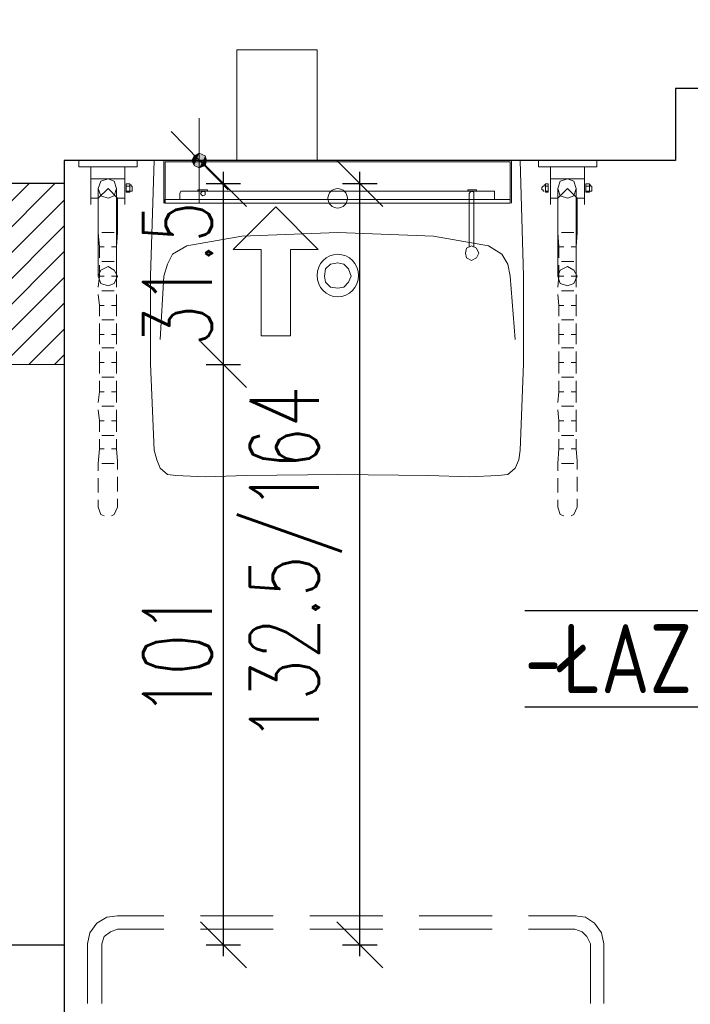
# Model space of a CAD drawing. Header units: millimetres. Extents: x -1147 to 4913, y -2332 to 921.
# Tile 22 of 119: x -12 to 105, y -189 to -18. Entities that reach past the tile are written whole.
import ezdxf

# ---------------------------------------------------------------- set-up
doc = ezdxf.new("R2010")
doc.units = ezdxf.units.MM
doc.header["$LTSCALE"] = 0.2
for name, color, linetype in [('A-KOMENTWYM', 30, 'Continuous'), ('A-opis', 7, 'Continuous'), ('A-widok', 41, 'Continuous'), ('A-ściany', 140, 'Continuous'), ('C00-00-00', 7, 'Continuous')]:
    doc.layers.add(name, color=color, linetype=linetype)
doc.layers.add('C97-97-97', color=7, linetype='Continuous', true_color=0x979797)
doc.styles.add('Arch-Dim', font='romans.shx', dxfattribs={"width": 0.75})
doc.styles.add('TXT', font='romans.shx', dxfattribs={"width": 0.7})
doc.dimstyles.new('1-50', dxfattribs={"dimtxt": 12, "dimasz": 8, "dimexe": 3, "dimexo": 0, "dimgap": 2, "dimtad": 1, "dimrnd": 0.5, "dimzin": 12, "dimdsep": 46, "dimtxsty": 'TXT', "dimblk": 'OBLIQUE', "dimcen": 0.125, "dimdle": 2, "dimclrd": 256, "dimclre": 256, "dimclrt": 7, "dimazin": 0, "dimtfac": 1, "dimtix": 1, "dimtmove": 1, "dimatfit": 2, "dimfxl": 3, "dimfxlon": 1, "dimtvp": 10, "dimtolj": 1, "dimtzin": 0, "dimarcsym": 0})

# ---------------------------------------------------------------- blocks, each defined once
blk = doc.blocks.new('_Oblique')
at = {"color": 0, "linetype": 'ByBlock', "lineweight": -2}
blk.add_line((-0.5, -0.5), (0.5, 0.5), dxfattribs=at)
blk = doc.blocks.new('*D1572')
at = {"layer": 'A-KOMENTWYM', "lineweight": -2}
for p, q in [((23.24, -181), (23.24, -76)), ((20.24, -78), (26.24, -78)), ((20.24, -179), (26.24, -179))]:
    blk.add_line(p, q, dxfattribs=at)
at = {"layer": 'Defpoints', "color": 0}
for p in [(-4.5, -78), (23.24, -78), (-4.5, -179)]:
    blk.add_point(p, dxfattribs=at)
at = {"layer": 'A-KOMENTWYM', "lineweight": -2, "xscale": 8, "yscale": 8, "zscale": 8}
for p, rotation in [((23.24, -78), 90), ((23.24, -179), 270)]:
    blk.add_blockref('_Oblique', p, dxfattribs=dict(at, rotation=rotation))
at = {"layer": 'A-KOMENTWYM', "color": 7, "insert": (15.24, -128.5), "char_height": 12, "attachment_point": 5, "rotation": 90, "style": 'TXT'}
blk.add_mtext('\\A1;101', dxfattribs=at)
blk = doc.blocks.new('*D1573')
at = {"layer": 'A-KOMENTWYM', "lineweight": -2}
for p, q in [((23.24, -80), (23.24, -44.5)), ((20.24, -46.5), (26.24, -46.5)), ((20.24, -78), (26.24, -78))]:
    blk.add_line(p, q, dxfattribs=at)
at = {"layer": 'Defpoints', "color": 0}
for p in [(-4.5, -46.5), (23.24, -46.5), (-4.5, -78)]:
    blk.add_point(p, dxfattribs=at)
at = {"layer": 'A-KOMENTWYM', "lineweight": -2, "xscale": 8, "yscale": 8, "zscale": 8}
for p, rotation in [((23.24, -46.5), 90), ((23.24, -78), 270)]:
    blk.add_blockref('_Oblique', p, dxfattribs=dict(at, rotation=rotation))
at = {"layer": 'A-KOMENTWYM', "color": 7, "insert": (15.24, -62.25), "char_height": 12, "attachment_point": 5, "rotation": 90, "style": 'TXT'}
blk.add_mtext('\\A1;31.5', dxfattribs=at)
blk = doc.blocks.new('*D1574')
at = {"layer": 'A-KOMENTWYM', "lineweight": -2}
for p, q in [((46.98, -181), (46.98, -44.5)), ((43.98, -46.5), (49.98, -46.5)), ((43.98, -179), (49.98, -179))]:
    blk.add_line(p, q, dxfattribs=at)
at = {"layer": 'Defpoints', "color": 0}
for p in [(-4.5, -46.5), (46.98, -46.5), (-4.5, -179)]:
    blk.add_point(p, dxfattribs=at)
at = {"layer": 'A-KOMENTWYM', "lineweight": -2, "xscale": 8, "yscale": 8, "zscale": 8}
for p, rotation in [((46.98, -46.5), 90), ((46.98, -179), 270)]:
    blk.add_blockref('_Oblique', p, dxfattribs=dict(at, rotation=rotation))
at = {"layer": 'A-KOMENTWYM', "color": 7, "insert": (35.86, -112.75), "char_height": 12, "attachment_point": 5, "rotation": 90, "style": 'TXT'}
blk.add_mtext('\\A1;132.5/164', dxfattribs=at)

msp = doc.modelspace()

# ---------------------------------------------------------------- hatches: boundary and pattern name
at = {"layer": 'A-ściany', "transparency": 33554687}
h = msp.add_hatch(dxfattribs=at)
h.set_pattern_fill('ANSI31', color=14)
h.paths.add_polyline_path([(-41, -46.5), (-4.5, -46.5), (-4.5, -78.003), (-40.999, -78.003)])
at = {"layer": 'C00-00-00'}
h = msp.add_hatch(color=256, dxfattribs=at)
h.dxf.hatch_style = 2
h.paths.add_polyline_path([(17.752, -42.537), (18.161, -43.384), (18.161, -41.69)])
h = msp.add_hatch(color=256, dxfattribs=at)
h.dxf.hatch_style = 2
h.paths.add_polyline_path([(18.161, -43.384), (19.02, -43.809), (19.02, -41.269)])
h = msp.add_hatch(color=256, dxfattribs=at)
h.dxf.hatch_style = 2
h.paths.add_polyline_path([(18.161, -43.384), (18.161, -41.69), (19.02, -41.269)])
h = msp.add_hatch(color=256, dxfattribs=at)
h.dxf.hatch_style = 2
h.paths.add_polyline_path([(19.02, -43.809), (19.02, -41.269), (20.084, -41.69)])
h = msp.add_hatch(color=256, dxfattribs=at)
h.dxf.hatch_style = 2
h.paths.add_polyline_path([(19.02, -43.809), (20.084, -43.384), (20.084, -41.69)])
h = msp.add_hatch(color=256, dxfattribs=at)
h.dxf.hatch_style = 2
h.paths.add_polyline_path([(20.084, -43.384), (20.084, -41.69), (20.288, -42.537)])

# ---------------------------------------------------------------- linework, layer by layer
at = {"layer": 'A-widok'}
msp.add_line((-4.5, -46.5), (-4.5, -179), dxfattribs=at)
at = {"layer": 'A-ściany'}
msp.add_line((-41, -179), (-4.5, -179), dxfattribs=at)
for points in [[(-41, 3.75), (-4.5, 3.75), (-4.5, 0), (116.17, 0), (116.17, -30), (101.976, -30), (101.976, -42.537), (-4.5, -42.5), (-4.5, -46.5), (-41, -46.5)], [(234.058, -276.006), (-4.5, -276.006), (-4.5, -367.87), (-41, -367.87), (-41, -179), (-4.5, -179), (-4.5, -263.943), (218.841, -263.943), (218.841, -247.434), (234.058, -247.434), (234.058, -111.965), (219.045, -111.965), (219.045, -0.421), (259.051, -0.421), (259.051, -307.969), (234.058, -307.969)]]:
    msp.add_lwpolyline(points, close=True, dxfattribs=at)
at = {"layer": 'A-ściany', "lineweight": 0}
msp.add_lwpolyline([(-41, -46.5), (-4.5, -46.5), (-4.5, -78.003), (-40.999, -78.003)], close=True, dxfattribs=at)
at = {"layer": 'C00-00-00', "lineweight": 0}
for points in [[(25.565, -23.275), (39.555, -23.275), (39.555, -42.537), (25.565, -42.537), (25.565, -23.275), (31.087, -23.275)], [(25.565, -26.453), (25.565, -23.275)], [(34.237, -23.275), (39.555, -23.275), (39.555, -26.453)], [(25.565, -35.976), (25.565, -29.627)], [(39.555, -29.627), (39.555, -35.976)], [(19.02, -49.945), (19.02, -35.129)], [(14.153, -37.461), (24.093, -47.617)], [(31.087, -42.537), (25.565, -42.537), (25.565, -39.15)], [(39.555, -39.15), (39.555, -42.537), (34.237, -42.537)], [(43.154, -42.537), (11.167, -42.537), (10.553, -62.646), (10.553, -77.887), (11.167, -92.915), (11.617, -94.609), (12.23, -96.09), (13.498, -97.149), (14.971, -97.362), (20.084, -97.57), (27.283, -97.362), (43.154, -97.149)], [(26.629, -42.537), (11.617, -42.537)], [(12.885, -49.945), (12.885, -42.537), (73.424, -42.537), (73.424, -49.945)], [(13.089, -49.945), (13.089, -42.75), (73.178, -42.75), (73.178, -49.945)], [(43.154, -42.537), (74.896, -42.537), (75.51, -62.646)], [(0.163, -43.596), (0.163, -50.157)], [(6.094, -43.596), (6.094, -50.157)], [(80.173, -43.596), (80.173, -50.157)], [(86.104, -43.596), (86.104, -50.157)], [(0.163, -45.715), (6.094, -45.715)], [(80.173, -45.715), (86.104, -45.715)], [(1.431, -55.238), (1.431, -49.102), (3.149, -47.409), (4.826, -49.102)], [(1.431, -47.409), (1.431, -62.646)], [(4.622, -47.409), (4.622, -62.646)], [(6.953, -46.983), (6.299, -46.983)], [(6.953, -47.83), (6.299, -47.83)], [(6.953, -46.771), (7.158, -46.771), (7.158, -46.983), (7.362, -46.983), (7.362, -47.83), (6.953, -47.83)], [(16.034, -47.83), (15.83, -47.83), (15.625, -48.255)], [(16.034, -47.83), (70.029, -47.83)], [(66.838, -57.565), (66.838, -48.043), (66.429, -47.83), (66.225, -48.043), (66.02, -48.255)], [(70.438, -48.255), (70.438, -47.83), (70.029, -47.83)], [(79.355, -46.771), (79.11, -46.771), (79.11, -46.983), (78.905, -46.983), (78.701, -47.196), (78.701, -47.617), (78.905, -47.617), (78.905, -47.83), (79.11, -47.83)], [(79.355, -46.983), (79.764, -46.983)], [(79.355, -47.83), (79.764, -47.83)], [(81.441, -55.238), (81.441, -49.102), (83.159, -47.409), (84.836, -49.102)], [(81.441, -47.409), (81.441, -62.646)], [(84.632, -47.409), (84.632, -62.646)], [(86.963, -46.983), (86.309, -46.983)], [(86.963, -47.83), (86.309, -47.83)], [(86.963, -46.771), (87.168, -46.771), (87.168, -46.983), (87.372, -46.983), (87.372, -47.83), (86.963, -47.83)], [(0.163, -49.102), (1.431, -49.102)], [(4.826, -49.102), (4.826, -55.025)], [(4.826, -49.102), (6.094, -49.102)], [(66.02, -57.565), (66.02, -48.255)], [(70.438, -49.311), (70.438, -48.255)], [(70.438, -48.255), (70.438, -49.311)], [(80.173, -49.102), (81.441, -49.102)], [(84.836, -49.102), (84.836, -55.025)], [(84.836, -49.102), (86.104, -49.102)], [(34.891, -57.991), (39.759, -57.991), (32.355, -50.583), (24.952, -57.991)], [(14.357, -58.837), (16.893, -57.357), (26.424, -55.663), (43.154, -55.025)], [(74.037, -73.653), (73.178, -62.646), (72.769, -60.531), (71.706, -58.837), (69.374, -57.357), (59.843, -55.663), (43.154, -55.025)], [(34.891, -57.991), (34.891, -73.019), (29.819, -73.019), (29.819, -57.991), (24.952, -57.991)], [(14.357, -58.837), (13.498, -60.531), (12.885, -62.646)], [(12.885, -62.646), (12.23, -73.653)], [(74.896, -92.915), (75.51, -77.887), (75.51, -62.646)], [(74.692, -94.609), (74.896, -92.915)], [(71.092, -97.362), (72.769, -97.149), (74.037, -96.09), (74.692, -94.609)], [(71.092, -97.362), (66.02, -97.57), (59.025, -97.362), (43.154, -97.149)], [(-0.45, -178.853), (-0.041, -176.946), (1.227, -175.253), (2.945, -174.193), (4.826, -173.985)], [(4.826, -173.985), (12.885, -173.985)], [(19.225, -173.985), (31.905, -173.985)], [(38.287, -173.985), (50.967, -173.985)], [(57.307, -173.985), (70.029, -173.985)], [(76.369, -173.985), (84.632, -173.985)], [(84.427, -173.985), (86.309, -174.193), (87.822, -175.253), (89.09, -176.946), (89.5, -178.853)], [(2.086, -178.853), (2.495, -177.58), (3.558, -176.734), (4.826, -176.312)], [(12.885, -176.312), (4.826, -176.312)], [(31.905, -176.312), (19.225, -176.312)], [(50.967, -176.312), (38.287, -176.312)], [(70.029, -176.312), (57.307, -176.312)], [(84.427, -176.312), (76.369, -176.312)], [(84.427, -176.312), (85.695, -176.734), (86.513, -177.58), (87.168, -178.853)], [(-0.45, -178.853), (-0.45, -189.226)], [(2.086, -189.226), (2.086, -178.853)], [(87.168, -189.226), (87.168, -178.853)], [(89.5, -178.853), (89.5, -189.226)]]:
    msp.add_lwpolyline(points, dxfattribs=at)
for points in [[(8.221, -43.596), (8.221, -42.539), (-1.938, -42.539), (-1.938, -43.596)], [(19.02, -41.269), (18.161, -41.69), (17.752, -42.537), (18.161, -43.384), (19.02, -43.809), (20.084, -43.384), (20.288, -42.537), (20.084, -41.69)], [(88.231, -43.596), (88.231, -42.539), (78.071, -42.539), (78.071, -43.596)], [(3.149, -49.102), (4.213, -48.677), (4.622, -47.409), (4.213, -46.136), (3.149, -45.715), (1.881, -46.136), (1.431, -47.409), (1.881, -48.677)], [(83.159, -49.102), (84.223, -48.677), (84.632, -47.409), (84.223, -46.136), (83.159, -45.715), (81.891, -46.136), (81.441, -47.409), (81.891, -48.677)], [(6.953, -48.043), (6.953, -46.561), (6.317, -46.561), (6.317, -48.043)], [(20.493, -47.83), (20.493, -47.617), (18.799, -47.617), (18.799, -47.83)], [(19.634, -48.677), (20.084, -48.464), (20.084, -48.043), (19.634, -47.83), (19.429, -48.043), (19.225, -48.255), (19.429, -48.464)], [(67.288, -47.83), (67.288, -47.617), (65.807, -47.617), (65.807, -47.83)], [(79.764, -48.043), (79.764, -46.561), (79.341, -46.561), (79.341, -48.043)], [(86.963, -48.043), (86.963, -46.561), (86.329, -46.561), (86.329, -48.043)], [(73.178, -49.945), (73.178, -49.31), (13.064, -49.31), (13.064, -49.945)], [(15.625, -49.311), (15.625, -48.255)], [(66.429, -59.897), (67.288, -59.472), (67.697, -58.625), (67.288, -57.778), (66.429, -57.357), (65.57, -57.778), (65.366, -58.625), (65.57, -59.472)], [(3.149, -64.339), (4.213, -63.918), (4.826, -62.646), (4.213, -61.586), (3.149, -60.952), (1.881, -61.586), (1.431, -62.646), (1.881, -63.918)], [(43.154, -64.765), (44.218, -64.552), (45.036, -63.705), (45.486, -62.646), (45.036, -61.378), (44.218, -60.531), (43.154, -60.318), (41.886, -60.531), (41.027, -61.378), (40.823, -62.646), (41.027, -63.705), (41.886, -64.552)], [(83.159, -64.339), (84.223, -63.918), (84.836, -62.646), (84.223, -61.586), (83.159, -60.952), (81.891, -61.586), (81.441, -62.646), (81.891, -63.918)]]:
    msp.add_lwpolyline(points, close=True, dxfattribs=at)
msp.add_circle((43.134, -49.1), 1.694, dxfattribs=at)
msp.add_ellipse((43.154, -62.541), major_axis=(0, 3.704), ratio=0.971839, start_param=0, end_param=6.283185, dxfattribs=at)
at = {"layer": 'C97-97-97', "lineweight": 0}
for points in [[(1.431, -51.43), (1.431, -49.102)], [(4.826, -49.102), (4.826, -51.43)], [(81.441, -51.43), (81.441, -49.102)], [(84.836, -49.102), (84.836, -51.43)], [(1.636, -57.565), (1.431, -55.025), (1.431, -52.698)], [(4.826, -52.698), (4.826, -55.025), (4.622, -57.565)], [(81.646, -57.565), (81.441, -55.025), (81.441, -52.698)], [(84.836, -52.698), (84.836, -55.025), (84.632, -57.565)], [(4.213, -55.025), (2.086, -55.025)], [(84.223, -55.025), (82.096, -55.025)], [(2.495, -57.565), (1.636, -57.565)], [(1.636, -57.565), (1.636, -59.472)], [(4.622, -57.565), (3.763, -57.565)], [(4.622, -59.472), (4.622, -57.565)], [(82.505, -57.565), (81.646, -57.565)], [(81.646, -57.565), (81.646, -59.472)], [(84.632, -57.565), (83.773, -57.565)], [(84.632, -59.472), (84.632, -57.565)], [(1.636, -60.74), (1.636, -62.646)], [(4.213, -60.106), (2.086, -60.106)], [(4.622, -62.646), (4.622, -60.74)], [(81.646, -60.74), (81.646, -62.646)], [(84.223, -60.106), (82.096, -60.106)], [(84.632, -62.646), (84.632, -60.74)], [(1.636, -62.646), (1.431, -64.552)], [(2.495, -62.646), (1.636, -62.646)], [(4.622, -62.646), (3.763, -62.646)], [(4.622, -64.552), (4.622, -62.646)], [(81.646, -62.646), (81.441, -64.552)], [(82.505, -62.646), (81.646, -62.646)], [(84.632, -62.646), (83.773, -62.646)], [(84.632, -64.552), (84.632, -62.646)], [(1.431, -65.824), (1.636, -67.726)], [(4.213, -65.186), (2.086, -65.186)], [(4.622, -67.726), (4.622, -65.824)], [(81.441, -65.824), (81.646, -67.726)], [(84.223, -65.186), (82.096, -65.186)], [(84.632, -67.726), (84.632, -65.824)], [(2.495, -67.726), (1.636, -67.726)], [(1.636, -67.726), (1.636, -69.632)], [(4.622, -67.726), (3.763, -67.726)], [(4.622, -69.632), (4.622, -67.726)], [(82.505, -67.726), (81.646, -67.726)], [(81.646, -67.726), (81.646, -69.632)], [(84.632, -67.726), (83.773, -67.726)], [(84.632, -69.632), (84.632, -67.726)], [(1.636, -70.9), (1.636, -72.807)], [(4.213, -70.266), (2.086, -70.266)], [(4.622, -72.807), (4.622, -70.9)], [(81.646, -70.9), (81.646, -72.807)], [(84.223, -70.266), (82.096, -70.266)], [(84.632, -72.807), (84.632, -70.9)], [(2.495, -72.807), (1.636, -72.807)], [(1.636, -72.807), (1.636, -74.5)], [(4.622, -72.807), (3.763, -72.807)], [(4.622, -74.5), (4.622, -72.807)], [(82.505, -72.807), (81.646, -72.807)], [(81.646, -72.807), (81.646, -74.5)], [(84.632, -72.807), (83.773, -72.807)], [(84.632, -74.5), (84.632, -72.807)], [(4.213, -75.134), (2.086, -75.134)], [(84.223, -75.134), (82.096, -75.134)], [(1.636, -75.772), (1.636, -77.674)], [(4.622, -77.674), (4.622, -75.772)], [(81.646, -75.772), (81.646, -77.674)], [(84.632, -77.674), (84.632, -75.772)], [(2.495, -77.674), (1.636, -77.674)], [(1.636, -77.674), (1.636, -79.58)], [(4.622, -77.674), (3.763, -77.674)], [(4.622, -79.58), (4.622, -77.674)], [(82.505, -77.674), (81.646, -77.674)], [(81.646, -77.674), (81.646, -79.58)], [(84.632, -77.674), (83.773, -77.674)], [(84.632, -79.58), (84.632, -77.674)], [(4.213, -80.214), (2.086, -80.214)], [(84.223, -80.214), (82.096, -80.214)], [(1.636, -80.848), (1.636, -82.755)], [(4.622, -82.755), (4.622, -80.848)], [(81.646, -80.848), (81.646, -82.755)], [(84.632, -82.755), (84.632, -80.848)], [(1.636, -82.755), (1.431, -84.661)], [(2.495, -82.755), (1.636, -82.755)], [(4.622, -82.755), (3.763, -82.755)], [(4.622, -84.661), (4.622, -82.755)], [(81.646, -82.755), (81.441, -84.661)], [(82.505, -82.755), (81.646, -82.755)], [(84.632, -82.755), (83.773, -82.755)], [(84.632, -84.661), (84.632, -82.755)], [(4.213, -85.295), (2.086, -85.295)], [(84.223, -85.295), (82.096, -85.295)], [(1.431, -85.929), (1.636, -87.835)], [(4.622, -87.835), (4.622, -85.929)], [(81.441, -85.929), (81.646, -87.835)], [(84.632, -87.835), (84.632, -85.929)], [(2.495, -87.835), (1.636, -87.835)], [(1.636, -87.835), (1.636, -89.741)], [(4.622, -87.835), (3.763, -87.835)], [(4.622, -89.741), (4.622, -87.835)], [(82.505, -87.835), (81.646, -87.835)], [(81.646, -87.835), (81.646, -89.741)], [(84.632, -87.835), (83.773, -87.835)], [(84.632, -89.741), (84.632, -87.835)], [(4.213, -90.375), (2.086, -90.375)], [(84.223, -90.375), (82.096, -90.375)], [(1.636, -91.009), (1.636, -92.703)], [(4.622, -92.703), (4.622, -91.009)], [(81.646, -91.009), (81.646, -92.703)], [(84.632, -92.703), (84.632, -91.009)], [(1.431, -96.515), (1.431, -95.243), (1.636, -92.703)], [(2.495, -92.703), (1.636, -92.703)], [(4.622, -92.703), (3.763, -92.703)], [(4.622, -92.703), (4.826, -94.822), (4.826, -96.302)], [(81.441, -96.515), (81.441, -95.243), (81.646, -92.703)], [(82.505, -92.703), (81.646, -92.703)], [(84.632, -92.703), (83.773, -92.703)], [(84.632, -92.703), (84.836, -94.822), (84.836, -96.302)], [(4.213, -95.243), (2.086, -95.243)], [(84.223, -95.243), (82.096, -95.243)], [(4.826, -97.57), (4.826, -100.111)], [(84.836, -97.57), (84.836, -100.111)], [(1.431, -100.323), (1.431, -97.783)], [(81.441, -100.323), (81.441, -97.783)], [(1.431, -102.863), (1.431, -101.591)], [(4.826, -101.383), (4.826, -102.863)], [(81.441, -102.863), (81.441, -101.591)], [(84.836, -101.383), (84.836, -102.863)], [(1.431, -102.863), (1.881, -104.136), (2.495, -104.344)], [(3.763, -104.344), (4.213, -104.136), (4.826, -102.863)], [(81.441, -102.863), (81.891, -104.136), (82.505, -104.344)], [(83.773, -104.344), (84.223, -104.136), (84.836, -102.863)]]:
    msp.add_lwpolyline(points, dxfattribs=at)

# ---------------------------------------------------------------- texts
at = {"layer": 'A-opis', "color": 52, "insert": (110.469, -129.218), "char_height": 12, "width": 129.01457, "attachment_point": 5, "style": 'Arch-Dim'}
msp.add_mtext('\\pxt4;{\\L\\O-ŁAZIENKA-}', dxfattribs=at)

# ---------------------------------------------------------------- dimensions: what is measured, and where the dimension line sits
at = {"layer": 'A-KOMENTWYM'}
for base, p1, p2, picture, middle in [((23.244, -46.5), (-4.5, -78.003), (-4.5, -46.5), '*D1573', (15.244, -62.252)), ((23.244, -78.003), (-4.5, -179), (-4.5, -78.003), '*D1572', (15.244, -128.502))]:
    dim = msp.add_linear_dim(base=base, p1=p1, p2=p2, angle=90, dimstyle='1-50', dxfattribs=at)
    dim.commit()
    dim.dimension.update_dxf_attribs({"geometry": picture, "text_midpoint": middle})
dim = msp.add_linear_dim(base=(46.984, -46.5), p1=(-4.5, -179), p2=(-4.5, -46.5), angle=90, text='<>/164', dimstyle='1-50', dxfattribs=at)
dim.commit()
dim.dimension.update_dxf_attribs({"geometry": '*D1574', "text_midpoint": (35.864, -112.75)})

doc.saveas('drawing.dxf')
